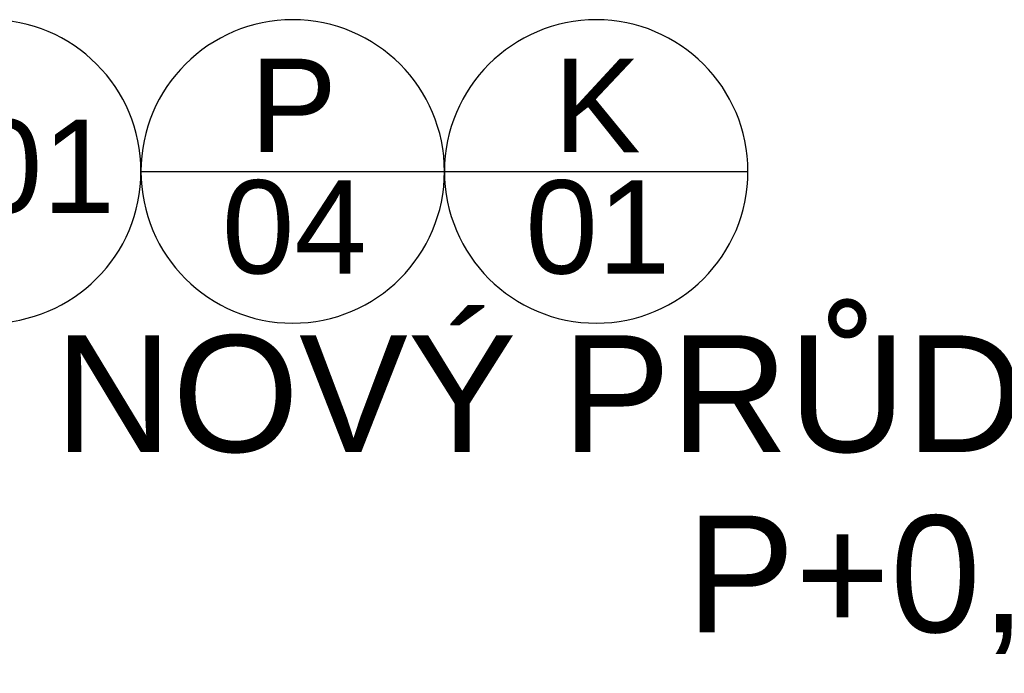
# Model space of a CAD drawing. Header units: millimetres. Extents: x -28761 to 4793, y -4271 to 20239.
# Tile 79 of 256: x -8254 to -7200, y -699 to 1. Entities that reach past the tile are written whole.
import ezdxf

# ---------------------------------------------------------------- set-up
doc = ezdxf.new("R2010")
doc.units = ezdxf.units.MM
doc.header["$MEASUREMENT"] = 0
for name, color, linetype in [('5._POHLED ZÁPADNÍ_1_Anotace - SP', 7, 'Continuous'), ('5._POHLED ZÁPADNÍ_1_Nové_Otvory – Značky oken', 7, 'Continuous'), ('5._POHLED ZÁPADNÍ_1_Otvory – Značky oken', 7, 'Continuous')]:
    doc.layers.add(name, color=color, linetype=linetype)
doc.styles.add('GENEROVANÝ_STYL_1', font='txt')

msp = doc.modelspace()

# ---------------------------------------------------------------- linework, layer by layer
at = {"layer": '5._POHLED ZÁPADNÍ_1_Nové_Otvory – Značky oken', "color": 1, "linetype": 'Continuous', "lineweight": 25}
for p, q in [((-8124.5, -161.3), (-7799.5, -161.4)), ((-7799.5, -161.4), (-7474.5, -161.4))]:
    msp.add_line(p, q, dxfattribs=at)
at = {"layer": '5._POHLED ZÁPADNÍ_1_Nové_Otvory – Značky oken', "color": 1, "linetype": 'Continuous', "lineweight": 25, "flags": 128}
for points in [[(-8124.5, -161.3, 1), (-8449.5, -161.3, 1)], [(-7799.5, -161.4, 1), (-8124.5, -161.3, 1)], [(-7474.5, -161.4, 1), (-7799.5, -161.4, 1)]]:
    msp.add_lwpolyline(points, format="xyb", close=True, dxfattribs=at)

# ---------------------------------------------------------------- texts
at = {"layer": '5._POHLED ZÁPADNÍ_1_Anotace - SP', "color": 1, "linetype": 'Continuous', "lineweight": 25, "insert": (-8217.1, -507.5), "char_height": 125, "attachment_point": 4, "line_spacing_factor": 0.926482, "style": 'GENEROVANÝ_STYL_1'}
msp.add_mtext('\\A1;{\\pql;\\fArial|b0|i0|c238|p38;NOVÝ PRŮDUCH DN125\\P\\pqc;\\fArial|b0|i0|c238|p38;P+0,\\fArial|b0|i0|c238|p38;250}', dxfattribs=at)
at = {"layer": '5._POHLED ZÁPADNÍ_1_Otvory – Značky oken', "color": 1, "linetype": 'Continuous', "lineweight": 25, "char_height": 100, "attachment_point": 4, "rotation": 359.9912, "style": 'GENEROVANÝ_STYL_1'}
for s, insert in [('\\A1;{\\pql;\\pt0;\\fArial|b0|i0|c238|p38;P}', (-8007.7, -90.6)), ('\\A1;{\\pql;\\pt0;\\fArial|b0|i0|c238|p38;K}', (-7682.7, -90.7)), ('\\A1;{\\pql;\\pt0;\\fArial|b0|i0|c238|p38;O01}', (-8416.4, -156.4)), ('\\A1;{\\pql;\\pt0;\\fArial|b0|i0|c238|p38;04}', (-8037.9, -221.4)), ('\\A1;{\\pql;\\pt0;\\fArial|b0|i0|c238|p38;01}', (-7712.9, -221.5))]:
    msp.add_mtext(s, dxfattribs=dict(at, insert=insert))

doc.saveas('drawing.dxf')
